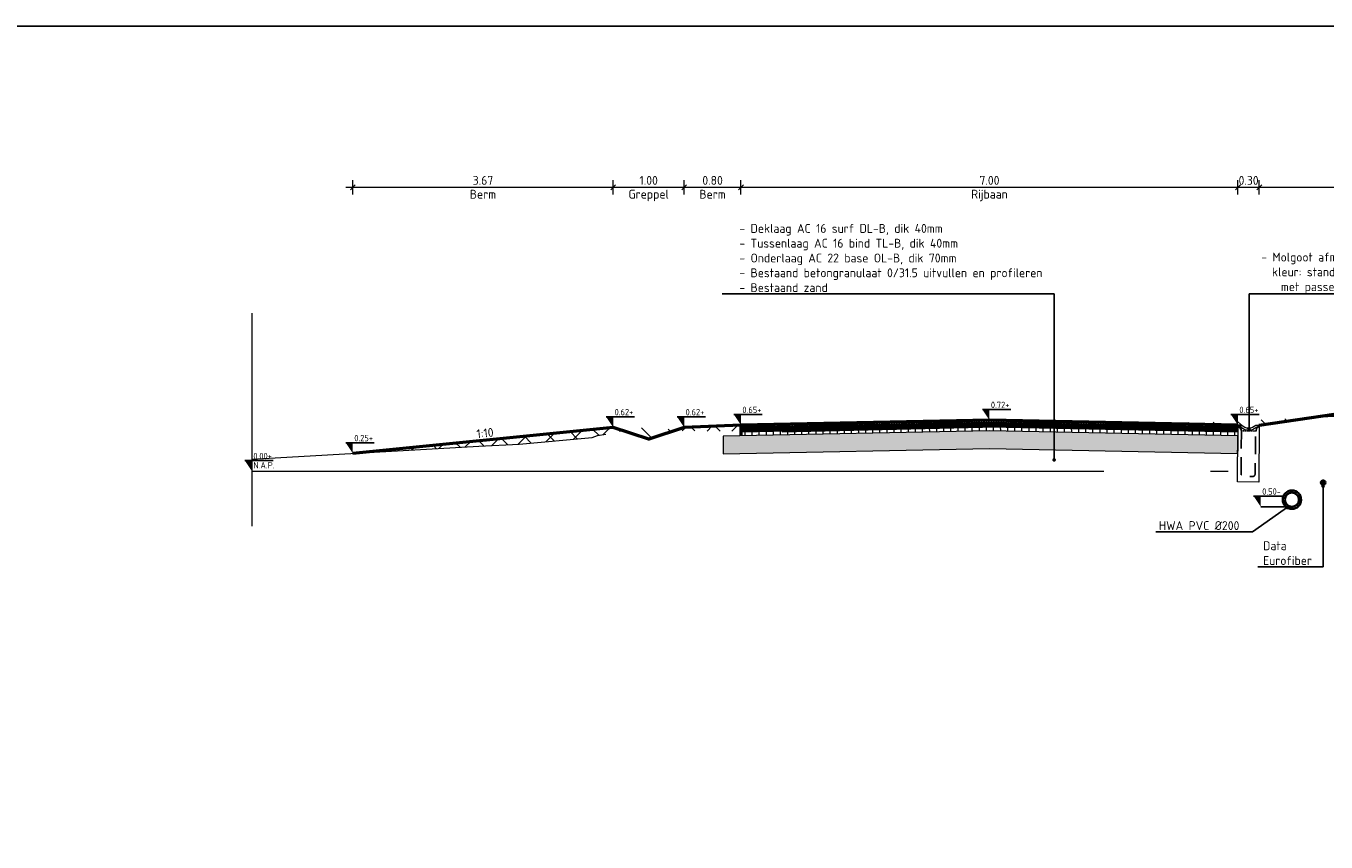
# Model space of a CAD drawing. Header units: metres. Extents: x 2162321 to 2882343, y 1364975 to 1365021.
# Tile 13 of 16: x 2162337 to 2162355, y 1365009 to 1365021. Entities that reach past the tile are written whole.
import ezdxf
from ezdxf import colors
from ezdxf.entities.mleader import LeaderData, LeaderLine
from ezdxf.enums import TextEntityAlignment as Align
from ezdxf.math import Vec2, Vec3

# ---------------------------------------------------------------- set-up
doc = ezdxf.new("R2010")
doc.units = ezdxf.units.M
for name, pattern in [('AL-NAP_LIJN-SO', [15.25, 12, -1.5, 0.25, -1.5]), ('DASHED2', [0.375, 0.25, -0.125]), ('HIDDEN', [0.375, 0.25, -0.125]), ('ZZ-AFBREEK-SO', [7, 4, -1, 1, -1])]:
    doc.linetypes.add(name, pattern=pattern)
doc.layers.get('Defpoints').update_dxf_attribs({"color": 151})
for name, color, linetype, lineweight in [('B-WE-GR-MAAIVELD-GD', 253, 'Continuous', 18), ('B-WE-VH-FUNDERING_GRANULAAT-AD-50', 253, 'Continuous', 18), ('N-WE-AM-AFBREEKLIJN-G', 7, 'ZZ-AFBREEK-SO', 18), ('N-WE-GW-BERM-GD', 90, 'Continuous', 50), ('N-WE-GW-GROND_ONTGRAVEN-AD-100', 7, 'Continuous', 18), ('N-WE-GW-WATERGANG_GREPPEL-GD', 90, 'Continuous', 50), ('N-WE-VH-GOOT-G', 170, 'Continuous', 25), ('N-WE-VH-VERHARDING_ASFALT_DEKLAAG-AD-50', 7, 'Continuous', 18), ('N-WE-VH-VERHARDING_ASFALT_DEKLAAG-GD', 7, 'Continuous', 50), ('N-WE-VH-VERHARDING_ASFALT_ONDERLAAG-AD-50', 7, 'Continuous', 18), ('N-WE-VH-VERHARDING_ASFALT_ONDERLAAG-GD', 7, 'Continuous', 50), ('N-WE-VH-VERHARDING_ASFALT_TUSSENLAAG-AD-50', 7, 'Continuous', 18), ('N-WE-VH-VERHARDING_ASFALT_TUSSENLAAG-GD', 7, 'Continuous', 50), ('X-XX-AL-M', 7, 'Continuous', 18), ('X-XX-AL-NAP-G', 7, 'AL-NAP_LIJN-SO', 18), ('X-XX-AL-PEILMAAT-SD', 7, 'Continuous', 25), ('X-XX-AL-T25', 7, 'Continuous', 25)]:
    doc.layers.add(name, color=color, linetype=linetype, lineweight=lineweight)
doc.layers.add('N-WE-KL-DATA-GD', color=3, linetype='Continuous', lineweight=50, true_color=0x00ff00)
doc.layers.add('N-XX-RI-HWA-A', color=7, linetype='Continuous', lineweight=35, true_color=0x0051ff)
doc.layers.add('X-XX-AL-TEKENBLAD_HULPLIJN-GD', color=7, linetype='Continuous', lineweight=25, plot=False)
doc.styles.add('NLCS-ISO', font='NLCS-ISO.ttf')
doc.styles.add('NLCS-ISO-M50-T25', font='NLCS-ISO.ttf', dxfattribs={"height": 0.125})
doc.dimstyles.new('NLCS-M50-T25-SCHRAP_L2_H2', dxfattribs={"dimscale": 0.05, "dimtxt": 2.5, "dimasz": 1.4, "dimexe": 2, "dimexo": 2, "dimgap": 0.7, "dimtad": 1, "dimzin": 0, "dimdsep": 46, "dimtxsty": 'NLCS-ISO-M50-T25', "dimblk": 'OBLIQUE', "dimcen": 0, "dimdle": 2, "dimclrd": 256, "dimclre": 256, "dimclrt": 256, "dimazin": 0, "dimtfac": 1, "dimtdec": 3, "dimtofl": 0, "dimtmove": 0, "dimatfit": 3, "dimldrblk": 'OBLIQUE', "dimfxl": 2, "dimfxlon": 1, "dimtfillclr": 256, "dimtolj": 1, "dimtzin": 0, "dimlwd": -1, "dimlwe": -1, "dimarcsym": 0})
pattern_1 = [(135, (0, 0), (-0.176776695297, -0.176776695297), []), (45, (0, 0), (-0.176776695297, 0.176776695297), [])]
pattern_2 = [(135, (0, 0), (-0.176776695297, -0.176776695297), [])]

# ---------------------------------------------------------------- blocks, each defined once
blk = doc.blocks.new('Aquaway GS4530')
at = {"lineweight": 18}
for points in [[(-0.05, 0.797), (-0.046, 0.799), (0, 0.8), (0, 0), (-0.3, 0), (-0.3, 0.354)], [(-0.283, 0.798), (-0.283, 0.798), (-0.282, 0.798), (-0.278, 0.781), (-0.291, 0.78), (-0.299, 0.78), (-0.297, 0.797), (-0.297, 0.798), (-0.295, 0.798)], [(-0.288, 0.78), (-0.287, 0.779), (-0.286, 0.778), (-0.285, 0.772), (-0.28, 0.766), (-0.274, 0.762), (-0.266, 0.761), (-0.263, 0.759), (-0.261, 0.756), (-0.26, 0.744)], [(-0.278, 0.781), (-0.276, 0.775), (-0.271, 0.77), (-0.264, 0.769), (-0.253, 0.77)], [(-0.261, 0.753), (-0.27, 0.751), (-0.271, 0.751), (-0.271, 0.75), (-0.271, 0.749), (-0.27, 0.748), (-0.26, 0.747)], [(-0.266, 0.784), (-0.266, 0.781), (-0.262, 0.779), (-0.26, 0.781)], [(-0.257, 0.784), (-0.258, 0.788), (-0.262, 0.789), (-0.264, 0.788)], [(-0.26, 0.735), (-0.259, 0.722), (-0.259, 0.721), (-0.257, 0.721), (-0.24, 0.721)], [(-0.253, 0.749), (-0.254, 0.766), (-0.254, 0.768), (-0.255, 0.768)], [(-0.253, 0.74), (-0.252, 0.722), (-0.253, 0.721), (-0.254, 0.721)], [(-0.166, 0.756), (-0.161, 0.73)], [(-0.139, 0.755), (-0.143, 0.73)], [(-0.058, 0.721), (-0.04, 0.721), (-0.04, 0.721), (-0.039, 0.722), (-0.038, 0.735)], [(-0.021, 0.799), (-0.02, 0.798), (-0.019, 0.797), (-0.023, 0.771), (-0.024, 0.77), (-0.026, 0.77), (-0.045, 0.77)], [(-0.039, 0.77), (-0.042, 0.769), (-0.044, 0.765), (-0.045, 0.748)], [(-0.045, 0.739), (-0.045, 0.722), (-0.045, 0.721), (-0.044, 0.721)], [(-0.012, 0.78), (-0.013, 0.772), (-0.017, 0.766), (-0.023, 0.762), (-0.031, 0.761), (-0.034, 0.759), (-0.036, 0.756), (-0.037, 0.744)], [(-0.037, 0.747), (-0.028, 0.748), (-0.028, 0.749), (-0.027, 0.749), (-0.027, 0.75), (-0.028, 0.751), (-0.037, 0.753)], [(-0.025, 0.77), (-0.021, 0.774)], [(-0.02, 0.774), (-0.019, 0.778), (-0.017, 0.78), (-0.006, 0.78), (0, 0.78), (0, 0.798), (-0.001, 0.799), (-0.002, 0.8)], [(-0.014, 0.799), (-0.015, 0.799), (-0.016, 0.798), (-0.019, 0.778)], [(-0.252, 0.721), (-0.241, 0.721)], [(-0.25, 0.704), (-0.25, 0.721)], [(-0.212, 0.721), (-0.23, 0.721), (-0.211, 0.721)], [(-0.202, 0.721), (-0.183, 0.721)], [(-0.201, 0.721), (-0.182, 0.721)], [(-0.173, 0.721), (-0.154, 0.721), (-0.173, 0.721)], [(-0.144, 0.721), (-0.125, 0.721)], [(-0.144, 0.721), (-0.126, 0.721)], [(-0.097, 0.721), (-0.116, 0.721), (-0.097, 0.721)], [(-0.088, 0.721), (-0.068, 0.721)], [(-0.087, 0.721), (-0.068, 0.721)], [(-0.059, 0.721), (-0.047, 0.721)]]:
    blk.add_lwpolyline(points, dxfattribs=at)
blk.add_lwpolyline([(-0.05, 0.797, -0.414714), (-0.248, 0.797), (-0.251, 0.799), (-0.262, 0.799), (-0.3, 0.798), (-0.3, 0.503), (-0.3, 0.354)], format="xyb", dxfattribs=at)
for points in [[(-0.262, 0.792), (-0.266, 0.792), (-0.27, 0.788), (-0.271, 0.784), (-0.27, 0.78), (-0.266, 0.776), (-0.262, 0.775), (-0.258, 0.776), (-0.254, 0.78), (-0.254, 0.784), (-0.254, 0.788), (-0.258, 0.792)], [(-0.257, 0.784), (-0.256, 0.784), (-0.256, 0.785), (-0.257, 0.785)]]:
    blk.add_lwpolyline(points, close=True, dxfattribs=at)
at = {"linetype": 'DASHED2', "flags": 128}
blk.add_lwpolyline([(-0.25, 0.721), (-0.249, 0.116, 0.413725), (-0.209, 0.076), (-0.087, 0.076, 0.396226), (-0.05, 0.116), (-0.05, 0.721)], format="xyb", dxfattribs=at)
at = {"lineweight": 18}
blk.add_arc((-0.15, 0.882), 0.152, 228.954, 311.6147, dxfattribs=at)
at = {"transparency": 33554559}
for points in [[(-0.256, 0.785), (-0.257, 0.785), (-0.256, 0.784)], [(-0.257, 0.785), (-0.256, 0.784), (-0.257, 0.784)]]:
    blk.add_solid(points, dxfattribs=at)
blk = doc.blocks.new('_Oblique')
at = {"color": 0, "linetype": 'ByBlock', "lineweight": -2}
blk.add_line((-0.5, -0.5), (0.5, 0.5), dxfattribs=at)
blk = doc.blocks.new('*D46')
at = {"layer": 'Defpoints', "color": 0, "transparency": 16777216}
for p in [(2162345.442, 1365018.359), (2162345.442, 1365014.978), (2162341.775, 1365014.612)]:
    blk.add_point(p, dxfattribs=at)
at = {"layer": 'X-XX-AL-M', "transparency": 16777216}
for p, q in [((2162341.675, 1365018.359), (2162345.542, 1365018.359)), ((2162341.775, 1365018.259), (2162341.775, 1365018.459)), ((2162345.442, 1365018.259), (2162345.442, 1365018.459))]:
    blk.add_line(p, q, dxfattribs=at)
at = {"layer": 'X-XX-AL-M', "transparency": 16777216, "xscale": 0.06999999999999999, "yscale": 0.06999999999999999, "zscale": 0.06999999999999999, "rotation": 180}
blk.add_blockref('_Oblique', (2162341.775, 1365018.359), dxfattribs=at)
at = {"layer": 'X-XX-AL-M', "transparency": 16777216, "xscale": 0.06999999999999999, "yscale": 0.06999999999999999, "zscale": 0.06999999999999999}
blk.add_blockref('_Oblique', (2162345.442, 1365018.359), dxfattribs=at)
at = {"layer": 'X-XX-AL-M', "transparency": 16777216, "char_height": 0.125, "attachment_point": 5, "style": 'NLCS-ISO-M50-T25'}
for s, insert in [('\\A1;3.67', (2162343.608, 1365018.456)), ('\\A1;Berm', (2162343.608, 1365018.261))]:
    blk.add_mtext(s, dxfattribs=dict(at, insert=insert))
blk = doc.blocks.new('*D47')
at = {"layer": 'Defpoints', "color": 0, "transparency": 16777216}
for p in [(2162346.442, 1365018.359), (2162345.442, 1365014.978), (2162346.442, 1365014.977)]:
    blk.add_point(p, dxfattribs=at)
at = {"layer": 'X-XX-AL-M', "transparency": 16777216}
for p, q in [((2162345.342, 1365018.359), (2162346.542, 1365018.359)), ((2162345.442, 1365018.259), (2162345.442, 1365018.459)), ((2162346.442, 1365018.259), (2162346.442, 1365018.459))]:
    blk.add_line(p, q, dxfattribs=at)
at = {"layer": 'X-XX-AL-M', "transparency": 16777216, "xscale": 0.06999999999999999, "yscale": 0.06999999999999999, "zscale": 0.06999999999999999, "rotation": 180}
blk.add_blockref('_Oblique', (2162345.442, 1365018.359), dxfattribs=at)
at = {"layer": 'X-XX-AL-M', "transparency": 16777216, "xscale": 0.06999999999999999, "yscale": 0.06999999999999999, "zscale": 0.06999999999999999}
blk.add_blockref('_Oblique', (2162346.442, 1365018.359), dxfattribs=at)
at = {"layer": 'X-XX-AL-M', "transparency": 16777216, "char_height": 0.125, "attachment_point": 5, "style": 'NLCS-ISO-M50-T25'}
for s, insert in [('\\A1;1.00', (2162345.942, 1365018.456)), ('\\A1;Greppel', (2162345.942, 1365018.243))]:
    blk.add_mtext(s, dxfattribs=dict(at, insert=insert))
blk = doc.blocks.new('*D48')
at = {"layer": 'Defpoints', "color": 0, "transparency": 16777216}
for p in [(2162347.242, 1365018.359), (2162347.242, 1365015.009), (2162346.442, 1365014.977)]:
    blk.add_point(p, dxfattribs=at)
at = {"layer": 'X-XX-AL-M', "transparency": 16777216}
for p, q in [((2162346.342, 1365018.359), (2162347.342, 1365018.359)), ((2162346.442, 1365018.259), (2162346.442, 1365018.459)), ((2162347.242, 1365018.259), (2162347.242, 1365018.459))]:
    blk.add_line(p, q, dxfattribs=at)
at = {"layer": 'X-XX-AL-M', "transparency": 16777216, "xscale": 0.06999999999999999, "yscale": 0.06999999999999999, "zscale": 0.06999999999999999, "rotation": 180}
blk.add_blockref('_Oblique', (2162346.442, 1365018.359), dxfattribs=at)
at = {"layer": 'X-XX-AL-M', "transparency": 16777216, "xscale": 0.06999999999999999, "yscale": 0.06999999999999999, "zscale": 0.06999999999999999}
blk.add_blockref('_Oblique', (2162347.242, 1365018.359), dxfattribs=at)
at = {"layer": 'X-XX-AL-M', "transparency": 16777216, "char_height": 0.125, "attachment_point": 5, "style": 'NLCS-ISO-M50-T25'}
for s, insert in [('\\A1;0.80', (2162346.842, 1365018.456)), ('\\A1;Berm', (2162346.842, 1365018.261))]:
    blk.add_mtext(s, dxfattribs=dict(at, insert=insert))
blk = doc.blocks.new('*D49')
at = {"layer": 'Defpoints', "color": 0, "transparency": 16777216}
for p in [(2162354.242, 1365018.359), (2162347.242, 1365015.009), (2162354.242, 1365015.009)]:
    blk.add_point(p, dxfattribs=at)
at = {"layer": 'X-XX-AL-M', "transparency": 16777216}
for p, q in [((2162347.142, 1365018.359), (2162354.342, 1365018.359)), ((2162347.242, 1365018.259), (2162347.242, 1365018.459)), ((2162354.242, 1365018.259), (2162354.242, 1365018.459))]:
    blk.add_line(p, q, dxfattribs=at)
at = {"layer": 'X-XX-AL-M', "transparency": 16777216, "xscale": 0.06999999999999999, "yscale": 0.06999999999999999, "zscale": 0.06999999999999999, "rotation": 180}
blk.add_blockref('_Oblique', (2162347.242, 1365018.359), dxfattribs=at)
at = {"layer": 'X-XX-AL-M', "transparency": 16777216, "xscale": 0.06999999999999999, "yscale": 0.06999999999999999, "zscale": 0.06999999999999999}
blk.add_blockref('_Oblique', (2162354.242, 1365018.359), dxfattribs=at)
at = {"layer": 'X-XX-AL-M', "transparency": 16777216, "char_height": 0.125, "attachment_point": 5, "style": 'NLCS-ISO-M50-T25'}
for s, insert in [('\\A1;7.00', (2162350.742, 1365018.456)), ('\\A1;Rijbaan', (2162350.742, 1365018.243))]:
    blk.add_mtext(s, dxfattribs=dict(at, insert=insert))
blk = doc.blocks.new('*D50')
at = {"layer": 'Defpoints', "color": 0, "transparency": 16777216}
for p in [(2162354.542, 1365018.359), (2162354.242, 1365015.009), (2162354.542, 1365015.009)]:
    blk.add_point(p, dxfattribs=at)
at = {"layer": 'X-XX-AL-M', "transparency": 16777216}
for p, q in [((2162354.142, 1365018.359), (2162354.642, 1365018.359)), ((2162354.242, 1365018.259), (2162354.242, 1365018.459)), ((2162354.542, 1365018.259), (2162354.542, 1365018.459))]:
    blk.add_line(p, q, dxfattribs=at)
at = {"layer": 'X-XX-AL-M', "transparency": 16777216, "xscale": 0.06999999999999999, "yscale": 0.06999999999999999, "zscale": 0.06999999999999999, "rotation": 180}
blk.add_blockref('_Oblique', (2162354.242, 1365018.359), dxfattribs=at)
at = {"layer": 'X-XX-AL-M', "transparency": 16777216, "xscale": 0.06999999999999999, "yscale": 0.06999999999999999, "zscale": 0.06999999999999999}
blk.add_blockref('_Oblique', (2162354.542, 1365018.359), dxfattribs=at)
at = {"layer": 'X-XX-AL-M', "transparency": 16777216, "insert": (2162354.392, 1365018.456), "char_height": 0.125, "attachment_point": 5, "style": 'NLCS-ISO-M50-T25'}
blk.add_mtext('\\A1;0.30', dxfattribs=at)
blk = doc.blocks.new('*D51')
at = {"layer": 'Defpoints', "color": 0, "transparency": 16777216}
for p in [(2162357.742, 1365018.359), (2162357.742, 1365015.479), (2162354.542, 1365015.009)]:
    blk.add_point(p, dxfattribs=at)
at = {"layer": 'X-XX-AL-M', "transparency": 16777216}
for p, q in [((2162354.442, 1365018.359), (2162357.842, 1365018.359)), ((2162354.542, 1365018.259), (2162354.542, 1365018.459)), ((2162357.742, 1365018.259), (2162357.742, 1365018.459))]:
    blk.add_line(p, q, dxfattribs=at)
at = {"layer": 'X-XX-AL-M', "transparency": 16777216, "xscale": 0.06999999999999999, "yscale": 0.06999999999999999, "zscale": 0.06999999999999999, "rotation": 180}
blk.add_blockref('_Oblique', (2162354.542, 1365018.359), dxfattribs=at)
at = {"layer": 'X-XX-AL-M', "transparency": 16777216, "xscale": 0.06999999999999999, "yscale": 0.06999999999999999, "zscale": 0.06999999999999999}
blk.add_blockref('_Oblique', (2162357.742, 1365018.359), dxfattribs=at)
at = {"layer": 'X-XX-AL-M', "transparency": 16777216, "char_height": 0.125, "attachment_point": 5, "style": 'NLCS-ISO-M50-T25'}
for s, insert in [('\\A1;3.20', (2162356.142, 1365018.456)), ('\\A1;Berm', (2162356.142, 1365018.261))]:
    blk.add_mtext(s, dxfattribs=dict(at, insert=insert))
blk = doc.blocks.new('SAL-PEILMAAT_INFRACAD_R01-SOD')
blk.add_line((-2, 3), (6, 3))
blk.add_solid([(-2, 3), (0, 3), (0, 0)])
at = {"style": 'NLCS-ISO'}
for tag, p in [('...', (0.4, 3.4)), ('REF', (0.4, 0.8))]:
    blk.add_attdef(tag, p, '', height=1.8, dxfattribs=at)
blk = doc.blocks.new('SAL-PEILMAAT_INFRACAD_H01-SOD')
blk.add_line((-2, 3), (6, 3))
blk.add_solid([(-2, 3), (0, 3), (0, 0)])
at = {"style": 'NLCS-ISO'}
blk.add_attdef('...', (0.4, 3.4), '', height=1.8, dxfattribs=at)
blk = doc.blocks.new('_Dot')
at = {"color": 0, "linetype": 'ByBlock', "lineweight": -2}
blk.add_line((-0.5, 0), (-1, 0), dxfattribs=at)
at = {"color": 0, "linetype": 'ByBlock', "const_width": 0.5}
blk.add_lwpolyline([(-0.25, 0, 1), (0.25, 0, 1)], format="xyb", close=True, dxfattribs=at)

msp = doc.modelspace()

# ---------------------------------------------------------------- hatches: boundary and pattern name
at = {"layer": 'B-WE-VH-FUNDERING_GRANULAAT-AD-50'}
h = msp.add_hatch(dxfattribs=at)
h.set_pattern_fill('AVH-FUNDERING_GRANULAAT_BETON-SOD', color=256, scale=0.05, pattern_type=2)
h.set_pattern_definition([(0, (0.0125, 0.0375), (0.2, 0.1), [0.05, -0.45]), (18.43495, (0.0375, -0.0625), (0.19999998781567, 0.10000023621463), [0.079057, -1.502082]), (71.56505, (0.0125, 0.0375), (0.150000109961, -0.050000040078), [0.079057, -0.079057]), (90, (0.0375, -0.0625), (-0.1, 0.2), [0.05, -0.45]), (108.43495, (0.0625, 0.0375), (-0.10000023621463, 0.19999998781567), [0.079057, -1.502082]), (161.56505, (-0.0375, 0.0125), (0.050000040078, 0.150000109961), [0.079057, -0.079057]), (180, (-0.0125, -0.0375), (-0.2, -0.1), [0.05, -0.45]), (198.43495, (-0.0375, 0.0625), (-0.19999998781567, -0.10000023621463), [0.079057, -1.502082]), (270, (-0.0375, 0.0625), (0.1, -0.2), [0.05, -0.45]), (288.43495, (-0.0625, -0.0375), (0.10000023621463, -0.19999998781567), [0.079057, -1.502082])])
h.paths.add_polyline_path([(2162354.241, 1365014.859), (2162350.742, 1365014.929), (2162346.992, 1365014.854), (2162346.992, 1365014.604), (2162350.742, 1365014.679), (2162354.238, 1365014.609), (2162354.239, 1365014.714)])
at = {"layer": 'N-WE-GW-GROND_ONTGRAVEN-AD-100'}
h = msp.add_hatch(dxfattribs=at)
h.set_pattern_fill('AGW-WERK_ONTGRAVEN_AANVULLEN-SO', color=256, scale=0.05, pattern_type=2)
h.set_pattern_definition(pattern_1)
h.paths.add_polyline_path([(2162355.289, 1365015.119), (2162357.487, 1365015.227), (2162357.49, 1365015.326), (2162357.74, 1365015.319), (2162357.742, 1365015.479)])
h = msp.add_hatch(dxfattribs=at)
h.set_pattern_fill('AGW-WERK_ONTGRAVEN_AANVULLEN-SO', color=256, scale=0.05, pattern_type=2)
h.set_pattern_definition(pattern_1)
h.paths.add_polyline_path([(2162345.221, 1365014.864), (2162345.592, 1365014.927), (2162345.439, 1365014.978), (2162341.775, 1365014.612), (2162343.55, 1365014.714), (2162344.12, 1365014.74), (2162345.147, 1365014.837)])
h.paths.add_polyline_path([(2162347.242, 1365015.009), (2162346.442, 1365014.977), (2162346.317, 1365014.935), (2162346.35, 1365014.93), (2162347.138, 1365014.922), (2162347.242, 1365014.915)])
h = msp.add_hatch(dxfattribs=at)
h.set_pattern_fill('AGW-WERK_ONTGRAVEN-SO', color=256, scale=0.05, pattern_type=2)
h.set_pattern_definition(pattern_2)
h.paths.add_polyline_path([(2162355.289, 1365015.119), (2162353.97, 1365015.054), (2162353.043, 1365015.033), (2162354.542, 1365015.008), (2162354.542, 1365015.009)])
h = msp.add_hatch(dxfattribs=at)
h.set_pattern_fill('AGW-WERK_ONTGRAVEN-SO', color=256, scale=0.05, pattern_type=2)
h.set_pattern_definition(pattern_2)
h.paths.add_polyline_path([(2162346.317, 1365014.935), (2162346.073, 1365014.972), (2162345.956, 1365014.989), (2162345.592, 1365014.927), (2162345.942, 1365014.81)])
at = {"layer": 'N-WE-VH-VERHARDING_ASFALT_DEKLAAG-AD-50'}
h = msp.add_hatch(dxfattribs=at)
h.set_pattern_fill('AVH-ASFALT_LAAG1-SOD', color=256, scale=0.05, pattern_type=2)
h.set_pattern_definition([(60, (0, 0), (-0.02598076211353, 0.015), []), (120, (0, 0), (-0.02598076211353, -0.015), [])])
h.paths.add_polyline_path([(2162354.242, 1365015.009), (2162350.742, 1365015.079), (2162347.242, 1365015.009), (2162347.242, 1365014.969), (2162350.742, 1365015.039), (2162354.242, 1365014.969)])
at = {"layer": 'N-WE-VH-VERHARDING_ASFALT_ONDERLAAG-AD-50'}
h = msp.add_hatch(dxfattribs=at)
h.set_pattern_fill('AVH-ASFALT_LAAG3-SOD', color=256, scale=0.05, pattern_type=2)
h.set_pattern_definition([(90, (0, 0), (-0.1, 6e-18), [])])
h.paths.add_polyline_path([(2162350.742, 1365014.929), (2162354.242, 1365014.859), (2162354.242, 1365014.929), (2162350.742, 1365014.999), (2162347.242, 1365014.929), (2162347.242, 1365014.859)])
at = {"layer": 'N-WE-VH-VERHARDING_ASFALT_TUSSENLAAG-AD-50'}
h = msp.add_hatch(dxfattribs=at)
h.set_pattern_fill('AVH-ASFALT_LAAG2-SOD', color=256, scale=0.05, pattern_type=2)
h.set_pattern_definition([(45, (0, 0), (-0.0707106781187, 0.0707106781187), []), (45, (0.003, 0), (-0.0707106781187, 0.0707106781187), [0.05, -0.25])])
h.paths.add_polyline_path([(2162354.242, 1365014.969), (2162350.742, 1365015.039), (2162347.242, 1365014.969), (2162347.242, 1365014.929), (2162350.742, 1365014.999), (2162354.242, 1365014.929)])

# ---------------------------------------------------------------- linework, layer by layer
at = {"layer": 'B-WE-GR-MAAIVELD-GD', "linetype": 'HIDDEN', "lineweight": 13, "ltscale": 20, "flags": 128}
msp.add_lwpolyline([(2162340.354, 1365014.53), (2162343.55, 1365014.714), (2162344.12, 1365014.74), (2162345.147, 1365014.837), (2162345.221, 1365014.864), (2162345.956, 1365014.989), (2162346.073, 1365014.972), (2162346.35, 1365014.93), (2162347.138, 1365014.922), (2162347.372, 1365014.906), (2162350.642, 1365014.979), (2162351.042, 1365014.988), (2162353.97, 1365015.054), (2162357.527, 1365015.229), (2162358.675, 1365015.285), (2162358.85, 1365015.294), (2162359.089, 1365015.304), (2162359.272, 1365015.3), (2162361.682, 1365015.254), (2162362.322, 1365015.308), (2162362.681, 1365015.336), (2162362.771, 1365015.352), (2162362.787, 1365015.353), (2162362.973, 1365015.366), (2162363.949, 1365015.379), (2162363.966, 1365015.378), (2162364.051, 1365015.358), (2162364.343, 1365015.39), (2162364.952, 1365015.475), (2162365.364, 1365015.506), (2162365.375, 1365015.506)], dxfattribs=at)
at = {"layer": 'B-WE-VH-FUNDERING_GRANULAAT-AD-50', "flags": 128}
msp.add_lwpolyline([(2162354.241, 1365014.859), (2162350.742, 1365014.929), (2162346.992, 1365014.854), (2162346.992, 1365014.604), (2162350.742, 1365014.679), (2162354.238, 1365014.609), (2162354.239, 1365014.714), (2162354.241, 1365014.859)], close=True, dxfattribs=at)
at = {"layer": 'N-WE-AM-AFBREEKLIJN-G', "flags": 128}
msp.add_lwpolyline([(2162340.354, 1365016.586), (2162340.354, 1365013.586)], dxfattribs=at)
at = {"layer": 'N-WE-GW-BERM-GD', "flags": 128}
for points in [[(2162354.542, 1365015.009), (2162357.742, 1365015.479)], [(2162347.242, 1365015.009), (2162346.442, 1365014.977)], [(2162345.442, 1365014.978), (2162341.775, 1365014.612)]]:
    msp.add_lwpolyline(points, dxfattribs=at)
at = {"layer": 'N-WE-GW-WATERGANG_GREPPEL-GD', "flags": 128}
msp.add_lwpolyline([(2162346.442, 1365014.977), (2162345.942, 1365014.81), (2162345.442, 1365014.977)], dxfattribs=at)
at = {"layer": 'N-WE-KL-DATA-GD'}
msp.add_circle((2162355.442, 1365014.2), 0.025, dxfattribs=at)
at = {"layer": 'N-WE-VH-VERHARDING_ASFALT_DEKLAAG-GD', "flags": 128}
msp.add_lwpolyline([(2162354.242, 1365015.009), (2162350.742, 1365015.079), (2162347.242, 1365015.009), (2162347.242, 1365014.859)], dxfattribs=at)
at = {"layer": 'N-WE-VH-VERHARDING_ASFALT_ONDERLAAG-GD', "flags": 128}
msp.add_lwpolyline([(2162347.242, 1365014.929), (2162350.742, 1365014.999), (2162354.242, 1365014.929)], dxfattribs=at)
at = {"layer": 'N-WE-VH-VERHARDING_ASFALT_TUSSENLAAG-GD', "flags": 128}
msp.add_lwpolyline([(2162347.242, 1365014.969), (2162350.742, 1365015.039), (2162354.242, 1365014.969)], dxfattribs=at)
at = {"layer": 'N-XX-RI-HWA-A'}
for radius in [0.13, 0.1]:
    msp.add_circle((2162355.002, 1365013.959), radius, dxfattribs=at)
at = {"layer": 'X-XX-AL-NAP-G', "flags": 128}
msp.add_lwpolyline([(2162340.354, 1365014.359), (2162365.37, 1365014.359)], dxfattribs=at)
at = {"layer": 'X-XX-AL-T25', "flags": 128}
msp.add_lwpolyline([(2162355.002, 1365013.859), (2162354.563, 1365013.859)], dxfattribs=at)
at = {"layer": 'X-XX-AL-TEKENBLAD_HULPLIJN-GD', "color": 2, "flags": 128}
msp.add_lwpolyline([(2162320.794, 1365020.63), (2162368.244, 1365020.63), (2162368.244, 1364979.58), (2162320.794, 1364979.58)], close=True, dxfattribs=at)

# ---------------------------------------------------------------- block references
at = {"layer": 'N-WE-VH-GOOT-G', "rotation": 359.4351684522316}
msp.add_blockref('Aquaway GS4530', (2162354.534, 1365014.208), dxfattribs=at)
at = {"layer": 'X-XX-AL-PEILMAAT-SD', "xscale": 0.05, "yscale": 0.05, "zscale": 0.05}
for name, p, values in [('SAL-PEILMAAT_INFRACAD_H01-SOD', (2162345.442, 1365014.978), {'...': '0.62+'}), ('SAL-PEILMAAT_INFRACAD_H01-SOD', (2162346.442, 1365014.977), {'...': '0.62+'}), ('SAL-PEILMAAT_INFRACAD_H01-SOD', (2162347.242, 1365015.009), {'...': '0.65+'}), ('SAL-PEILMAAT_INFRACAD_H01-SOD', (2162350.742, 1365015.079), {'...': '0.72+'}), ('SAL-PEILMAAT_INFRACAD_H01-SOD', (2162354.242, 1365015.009), {'...': '0.65+'}), ('SAL-PEILMAAT_INFRACAD_H01-SOD', (2162341.775, 1365014.612), {'...': '0.25+'}), ('SAL-PEILMAAT_INFRACAD_R01-SOD', (2162340.354, 1365014.359), {'...': '0.00+', 'REF': 'N.A.P.'}), ('SAL-PEILMAAT_INFRACAD_H01-SOD', (2162354.563, 1365013.859), {'...': '0.50-'})]:
    msp.add_blockref(name, p, dxfattribs=at).add_auto_attribs(values)

# ---------------------------------------------------------------- texts
at = {"layer": 'X-XX-AL-T25', "style": 'NLCS-ISO-M50-T25'}
msp.add_text('1:10', height=0.125, rotation=5.8474, dxfattribs=at).set_placement((2162343.647, 1365014.799), align=Align.BOTTOM_CENTER)

# ---------------------------------------------------------------- dimensions: what is measured, and where the dimension line sits
at = {"layer": 'X-XX-AL-M'}
dim = msp.add_linear_dim(base=(2162345.442, 1365018.359), p1=(2162341.775, 1365014.612), p2=(2162345.442, 1365014.978), text='<>\\XBerm', dimstyle='NLCS-M50-T25-SCHRAP_L2_H2', dxfattribs=at)
dim.commit()
dim.dimension.update_dxf_attribs({"geometry": '*D46', "text_midpoint": (2162343.608, 1365018.359)})
for base, p1, p2, text, picture, middle in [((2162346.442, 1365018.359), (2162345.442, 1365014.978), (2162346.442, 1365014.977), '<>\\XGreppel', '*D47', (2162345.942, 1365018.359)), ((2162347.242, 1365018.359), (2162346.442, 1365014.977), (2162347.242, 1365015.009), '<>\\XBerm', '*D48', (2162346.842, 1365018.359)), ((2162354.242, 1365018.359), (2162347.242, 1365015.009), (2162354.242, 1365015.009), '<>\\XRijbaan', '*D49', (2162350.742, 1365018.359)), ((2162357.742, 1365018.359), (2162354.542, 1365015.009), (2162357.742, 1365015.479), '<>\\XBerm', '*D51', (2162356.142, 1365018.359))]:
    dim = msp.add_linear_dim(base=base, p1=p1, p2=p2, text=text, dimstyle='NLCS-M50-T25-SCHRAP_L2_H2', override={"dimtmove": 1}, dxfattribs=at)
    dim.commit()
    dim.dimension.update_dxf_attribs({"geometry": picture, "text_midpoint": middle})
dim = msp.add_linear_dim(base=(2162354.542, 1365018.359), p1=(2162354.242, 1365015.009), p2=(2162354.542, 1365015.009), dimstyle='NLCS-M50-T25-SCHRAP_L2_H2', override={"dimtmove": 1}, dxfattribs=at)
dim.commit()
dim.dimension.update_dxf_attribs({"geometry": '*D50', "text_midpoint": (2162354.392, 1365018.359), "dimtype": 160})

# ---------------------------------------------------------------- leaders
at = {"layer": 'X-XX-AL-T25'}
ml = msp.add_multileader_mtext('Standard', dxfattribs=at)
ml.set_content('\\A1;\\pxi-3,l4,t4;- Deklaag AC 16 surf DL-B, dik 40mm\\P- Tussenlaag AC 16 bind TL-B, dik 40mm\\P- Onderlaag AC 22 base OL-B, dik 70mm\\P- Bestaand betongranulaat 0/31.5 uitvullen en profileren\\P- Bestaand zand', color=256, style='NLCS-ISO-M50-T25')
ml.set_leader_properties(color=256, linetype='ByLayer', lineweight=-1)
ml.set_arrow_properties(name='DOT')
ml.build(insert=Vec2(0, 0))
ml.multileader.update_dxf_attribs({"text_left_attachment_type": 5, "text_right_attachment_type": 5, "dogleg_length": 0.125, "arrow_head_size": 0.05})
ctx = ml.context
ctx.base_point, ctx.char_height, ctx.arrow_head_size, ctx.landing_gap_size, ctx.plane_origin = Vec3(2162347.05, 1365016.859), 0.125, 0.05, 0.045, Vec3(2162351.653, 1365014.754)
ctx.left_attachment, ctx.right_attachment = 5, 5
notes = []
notes.append((ctx, [(0, (1, 1, 0), (2162351.653, 1365016.859), (-1, 0), 0.125, [(4, [(2162351.653, 1365014.519), (2162351.653, 1365014.773), (2162351.653, 1365014.95), (2162351.653, 1365015.061), (2162351.653, 1365015.003)], 0, [])])]))
ctx.mtext.insert, ctx.mtext.flow_direction = Vec3(2162347.095, 1365017.842), 5
ml = msp.add_multileader_mtext('Standard', dxfattribs=at)
ml.set_content('- Molgoot afm. 300x100x1000mm, type DP3, \\P  kleur: standaard grijs \\P\\pxi-3,l4,t4;  met passende kolk Aquaway GS 4530 ', color=256, style='NLCS-ISO-M50-T25')
ml.set_leader_properties(color=256, linetype='ByLayer', lineweight=-1)
ml.set_arrow_properties(name='DOT')
ml.build(insert=Vec2(0, 0))
ml.multileader.update_dxf_attribs({"text_left_attachment_type": 5, "text_right_attachment_type": 5, "dogleg_length": 0.125, "arrow_head_size": 0.05})
ctx = ml.context
ctx.base_point, ctx.char_height, ctx.arrow_head_size, ctx.landing_gap_size, ctx.plane_origin = Vec3(2162354.525, 1365016.859), 0.125, 0.05, 0.045, Vec3(2162358.429, 1365015.216)
ctx.left_attachment, ctx.right_attachment = 5, 5
notes.append((ctx, [(1, (1, 1, 0), (2162354.4, 1365016.859), (1, 0), 0.125, [(2, [(2162354.4, 1365014.942)], 0, [])])]))
ctx.mtext.insert, ctx.mtext.flow_direction = Vec3(2162354.57, 1365017.438), 5
ml = msp.add_multileader_mtext('Standard', dxfattribs=at)
ml.set_content('Data\\PEurofiber', color=256, style='NLCS-ISO-M50-T25')
ml.set_leader_properties(color=256, linetype='ByLayer', lineweight=-1)
ml.set_arrow_properties(name='DOT')
ml.build(insert=Vec2(0, 0))
ml.multileader.update_dxf_attribs({"text_left_attachment_type": 5, "text_right_attachment_type": 5, "dogleg_length": 0.125, "arrow_head_size": 0.05})
ctx = ml.context
ctx.base_point, ctx.char_height, ctx.arrow_head_size, ctx.landing_gap_size, ctx.plane_origin = Vec3(2162354.551, 1365013.015), 0.125, 0.05, 0.045, Vec3(2162358.479, 1365013.982)
ctx.left_attachment, ctx.right_attachment = 5, 5
notes.append((ctx, [(0, (1, 1, 0), (2162355.441, 1365013.015), (-1, 0), 0.125, [(0, [(2162355.441, 1365014.15)], 0, [])])]))
ctx.mtext.insert, ctx.mtext.flow_direction = Vec3(2162354.596, 1365013.373), 5
ml = msp.add_multileader_mtext('Standard', dxfattribs=at)
ml.set_content('HWA PVC %%C200', color=256, style='NLCS-ISO-M50-T25')
ml.set_leader_properties(color=256, linetype='ByLayer', lineweight=-1)
ml.set_arrow_properties(name='DOT')
ml.build(insert=Vec2(0, 0))
ml.multileader.update_dxf_attribs({"text_left_attachment_type": 5, "text_right_attachment_type": 5, "dogleg_length": 0.125, "arrow_head_size": 0.05})
ctx = ml.context
ctx.base_point, ctx.char_height, ctx.arrow_head_size, ctx.landing_gap_size, ctx.plane_origin = Vec3(2162353.083, 1365013.507), 0.125, 0.05, 0.045, Vec3(2162357.438, 1365014.011)
ctx.left_attachment, ctx.right_attachment = 5, 5
notes.append((ctx, [(0, (1, 1, 0), (2162354.448, 1365013.507), (-1, 0), 0.125, [(0, [(2162354.934, 1365013.848)], 0, [])])]))
ctx.mtext.insert, ctx.mtext.flow_direction = Vec3(2162353.128, 1365013.657), 5
for ctx, leaders in notes:
    for number, flags, end, landing, length, lines in leaders:
        leader = LeaderData()
        leader.index, (leader.has_last_leader_line, leader.has_dogleg_vector, leader.attachment_direction) = number, flags
        leader.last_leader_point, leader.dogleg_vector, leader.dogleg_length = Vec3(end), Vec3(landing), length
        for number, points, colour, breaks in lines:
            line = LeaderLine()
            line.index, line.vertices, line.color, line.breaks = number, Vec3.list(points), colors.encode_raw_color(colour), breaks
            leader.lines.append(line)
        ctx.leaders.append(leader)

doc.saveas('drawing.dxf')
